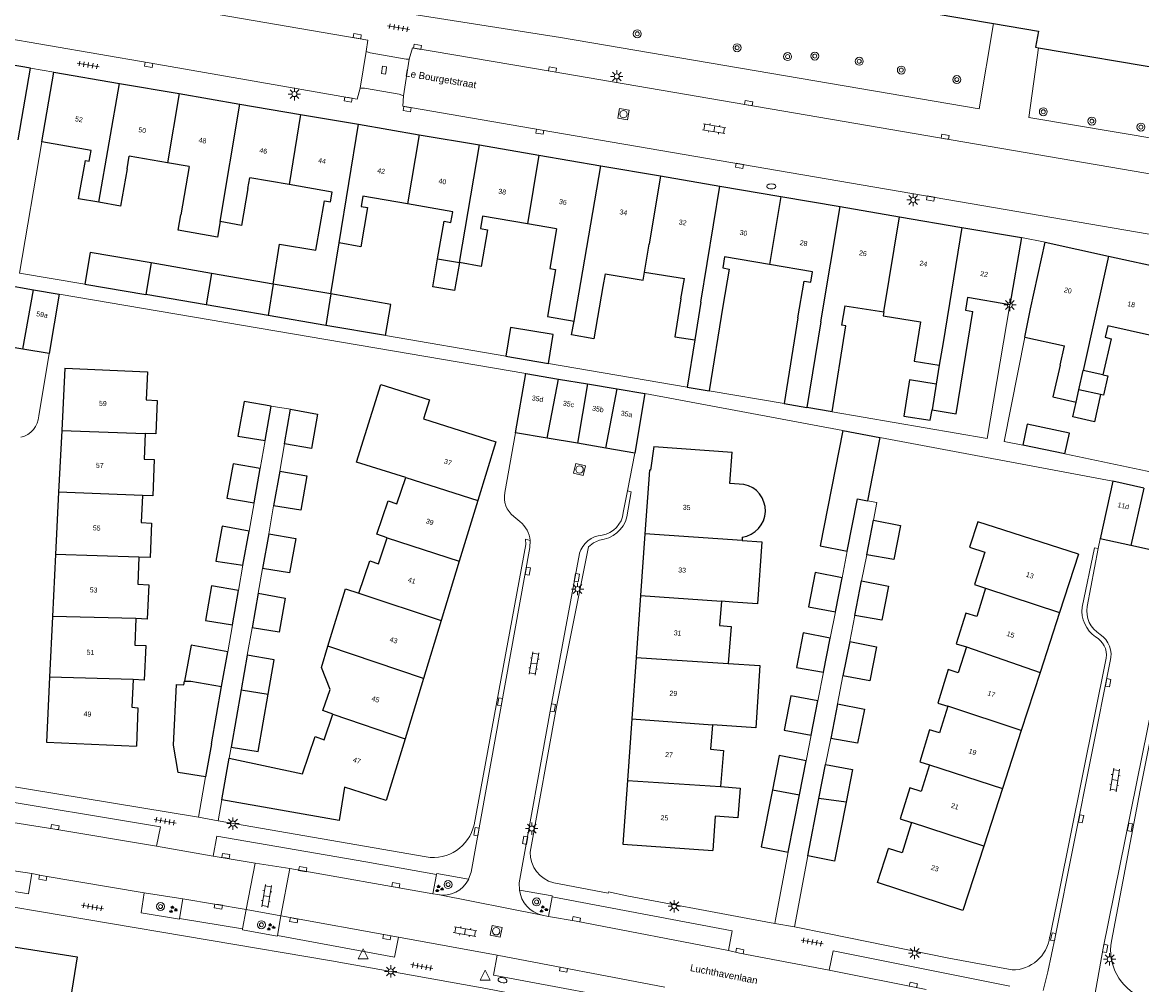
# Model space of a CAD drawing. Extents: x 131101 to 132041, y 397511 to 398853.
# Tile 13 of 80: x 131533 to 131646, y 397755 to 397852. Entities that reach past the tile are written whole.
import ezdxf
from ezdxf.enums import TextEntityAlignment as Align

# ---------------------------------------------------------------- set-up
doc = ezdxf.new("R2010")
doc.units = 0
doc.linetypes.add('DGN Style 2', pattern=[51.514866, 30.90892, -20.605946])
doc.layers.add('_vervallen situatie', color=250, linetype='Continuous', lineweight=9, plot=False)
for name, color, linetype, lineweight in [('gg-afsc-erfafscheiding', 250, 'Continuous', 9), ('gg-afsc-muur', 250, 'Continuous', 9), ('gg-bbg-bijgebouw', 10, 'Continuous', 25), ('gg-bbg-gedigitaliseerde bebouwing', 10, 'Continuous', 25), ('gg-bbg-gedigitaliseerde bijgebouw', 10, 'Continuous', 25), ('gg-bbg-hoofdgebouw', 10, 'Continuous', 25), ('gg-bbg-luifel en loopbrug', 10, 'DGN Style 2', 25), ('gg-bbg-tussenscheiding', 10, 'Continuous', 25), ('gg-knt-verharding', 250, 'Continuous', 9), ('gg-knt-verharding nz', 250, 'DGN Style 2', 9), ('gt-grn-weggrens', 250, 'Continuous', 9), ('gt-symb-boom', 250, 'Continuous', 9), ('gt-symb-brandkraan', 250, 'Continuous', 9), ('gt-symb-groenvak', 250, 'Continuous', 9), ('gt-symb-klinker verharding', 250, 'Continuous', 9), ('gt-symb-kolk', 250, 'Continuous', 9), ('gt-symb-lichtmast', 250, 'Continuous', 9), ('gt-symb-rioolschacht', 250, 'Continuous', 9), ('gt-symb-tegel verharding', 250, 'Continuous', 9), ('gt-symb-waterafsluiter', 250, 'Continuous', 9), ('X-AL-huisnummers', 2, 'Continuous', 25), ('X-AL-straatnaam', 3, 'Continuous', 35)]:
    doc.layers.add(name, color=color, linetype=linetype, lineweight=lineweight)
doc.styles.add('CS Annotative', font='arial.ttf')

# ---------------------------------------------------------------- blocks, each defined once
blk = doc.blocks.new('gt0-KOLK')
at = {"layer": 'gt-symb-kolk', "flags": 128}
blk.add_lwpolyline([(0, 0), (0.38, 0), (0.38, 0.4), (-0.38, 0.4), (-0.38, 0), (0, 0)], dxfattribs=at)
blk = doc.blocks.new('gt0-KL1')
at = {"layer": 'gt-symb-klinker verharding'}
for p, q in [((-1.15, 0.3), (1.15, 0.3)), ((-1, -0.3), (-1, 0.3)), ((-0.5, 0.3), (-0.5, 0.45)), ((0, -0.3), (0, 0.3)), ((0.5, 0.3), (0.5, 0.45)), ((1, -0.3), (1, 0.3)), ((-1.15, -0.3), (1.15, -0.3)), ((-0.5, -0.45), (-0.5, -0.3)), ((0.5, -0.45), (0.5, -0.3))]:
    blk.add_line(p, q, dxfattribs=at)
blk = doc.blocks.new('gt0-LMAST')
at = {"layer": 'gt-symb-lichtmast'}
for p, q in [((-0.18, 0.17), (-0.45, 0.44)), ((-0.01, 0.25), (-0.01, 0.62)), ((0.17, 0.17), (0.44, 0.44)), ((-0.26, 0), (-0.63, 0)), ((-0.18, -0.18), (-0.45, -0.45)), ((-0.01, -0.25), (-0.01, -0.63)), ((0.44, -0.45), (0.17, -0.18)), ((0.24, 0), (0.62, 0))]:
    blk.add_line(p, q, dxfattribs=at)
blk.add_circle((-0.01, 0), 0.25, dxfattribs=at)
blk = doc.blocks.new('gt0-RS')
at = {"layer": 'gt-symb-rioolschacht', "flags": 128}
blk.add_lwpolyline([(-0.5, -0.5), (0.5, -0.5), (0.5, 0.5), (-0.5, 0.5), (-0.5, -0.5)], close=True, dxfattribs=at)
at = {"layer": 'gt-symb-rioolschacht'}
blk.add_circle((0, 0), 0.375, dxfattribs=at)
blk = doc.blocks.new('gt0-GRVAK')
at = {"layer": 'gt-symb-groenvak'}
for p, q in [((-0.11, 0.19), (-0.23, 0.24)), ((-0.18, 0.15), (0.09, 0.15)), ((-0.09, 0.21), (-0.16, 0.32)), ((-0.05, 0.21), (-0.05, 0.39)), ((0, 0.21), (0.06, 0.32)), ((0.02, 0.19), (0.13, 0.24)), ((0.26, -0.05), (0.2, 0.06)), ((0.3, -0.05), (0.3, 0.13)), ((0.35, -0.05), (0.41, 0.06)), ((-0.24, -0.23), (-0.36, -0.18)), ((-0.32, -0.26), (-0.05, -0.26)), ((-0.23, -0.21), (-0.29, -0.09)), ((-0.18, -0.2), (-0.18, -0.02)), ((-0.14, -0.21), (-0.07, -0.09)), ((-0.12, -0.23), (0, -0.18)), ((0.24, -0.07), (0.12, -0.02)), ((0.17, -0.11), (0.44, -0.11)), ((0.37, -0.07), (0.49, -0.02))]:
    blk.add_line(p, q, dxfattribs=at)
blk = doc.blocks.new('gt0-BOOM')
at = {"layer": 'gt-symb-boom'}
for radius in [0.4, 0.2]:
    blk.add_circle((0, 0), radius, dxfattribs=at)
blk = doc.blocks.new('gt0-TEG1')
at = {"layer": 'gt-symb-tegel verharding'}
for p, q in [((-1.12, 0), (1.12, 0)), ((-0.9, -0.25), (-0.9, 0.25)), ((-0.45, -0.25), (-0.45, 0.25)), ((0, -0.25), (0, 0.25)), ((0.45, -0.25), (0.45, 0.25)), ((0.9, -0.25), (0.9, 0.25))]:
    blk.add_line(p, q, dxfattribs=at)
blk = doc.blocks.new('gt0-WAFSL')
at = {"layer": 'gt-symb-waterafsluiter'}
for p, q in [((-0.5, -0.33), (0, 0.67)), ((0, 0.67), (0.5, -0.33)), ((0.5, -0.33), (-0.5, -0.33))]:
    blk.add_line(p, q, dxfattribs=at)
blk = doc.blocks.new('gt0-BR')
at = {"layer": 'gt-symb-brandkraan', "extrusion": (0, 0, -1)}
for centre, radius, start, end in [((0.24, 0), 0.206, 287.5669, 72.4331), ((-0.6, -2.66), 3, 72.4331, 73.108), ((0, -0.69), 0.938, 73.108, 106.892), ((0.6, -2.66), 3, 106.892, 107.5669), ((-0.24, 0), 0.206, 107.5669, 252.433), ((-0.6, 2.66), 3, 286.892, 287.5669), ((0.6, 2.66), 3, 252.433, 253.1079)]:
    blk.add_arc(centre, radius, start, end, dxfattribs=at)
at = {"layer": 'gt-symb-brandkraan'}
blk.add_arc((0, 0.69), 0.938, 253.108, 286.8921, dxfattribs=at)
blk = doc.blocks.new('_vervallen situatie')
at = {"layer": 'gt-symb-brandkraan'}
blk.add_blockref('gt0-BR', (131608.29, 397835.06), dxfattribs=at)
at = {"layer": 'gt-symb-brandkraan', "rotation": 165.2806710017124}
blk.add_blockref('gt0-BR', (131581.22, 397755.15), dxfattribs=at)

msp = doc.modelspace()

# ---------------------------------------------------------------- linework, layer by layer
at = {"layer": 'gg-afsc-erfafscheiding'}
for p, q in [((131536.57, 397824.21), (131583.56, 397816.21)), ((131581.55, 397817.97), (131569.42, 397820.04)), ((131631.74, 397809.39), (131633.82, 397819.89)), ((131599.8, 397814.86), (131585.84, 397817.24)), ((131595.56, 397814.21), (131615.49, 397810.47)), ((131609.58, 397813.19), (131602.03, 397814.47)), ((131557.91, 397812.93), (131559.88, 397812.62)), ((131619.22, 397809.77), (131642.67, 397805.37)), ((131556.8, 397806.67), (131557.3, 397809.49)), ((131559.27, 397809.13), (131558.78, 397806.4)), ((131633.63, 397809), (131631.74, 397809.39)), ((131637.84, 397808.13), (131655.83, 397804.36)), ((131555.69, 397800.36), (131556.2, 397803.22)), ((131558.17, 397802.91), (131557.67, 397800.1)), ((131615.43, 397795.67), (131615.93, 397798.34)), ((131617.38, 397795.34), (131617.9, 397797.98)), ((131554.63, 397794.38), (131555.08, 397796.92)), ((131557.06, 397796.61), (131556.61, 397794.1)), ((131614.21, 397789.58), (131614.76, 397792.23)), ((131616.18, 397789.26), (131616.7, 397791.87)), ((131553.55, 397788.22), (131554.03, 397790.93)), ((131556, 397790.61), (131555.51, 397787.87)), ((131612.97, 397783.26), (131613.54, 397786.15)), ((131614.95, 397782.97), (131615.5, 397785.78)), ((131611.79, 397777.24), (131612.29, 397779.82)), ((131613.75, 397776.88), (131614.27, 397779.49)), ((131553.88, 397778.61), (131553.69, 397777.51)), ((131605.93, 397761.35), (131593.75, 397763.64)), ((131626.15, 397757.37), (131613.96, 397759.84))]:
    msp.add_line(p, q, dxfattribs=at)
at = {"layer": 'gg-afsc-erfafscheiding', "flags": 128}
for points in [[(131534.82, 397839.54), (131532.57, 397826.33), (131539.14, 397825.21)], [(131614.42, 397812.36), (131630.04, 397809.69), (131632.32, 397823.12)], [(131618.58, 397801.46), (131618.93, 397803.23), (131617.97, 397803.42)]]:
    msp.add_lwpolyline(points, dxfattribs=at)
at = {"layer": 'gg-afsc-muur'}
msp.add_line((131609.98, 397768.04), (131608.7, 397761.26), dxfattribs=at)
at = {"layer": 'gg-bbg-bijgebouw'}
for p, q in [((131532.91, 397818.69), (131529.88, 397819.2)), ((131535.56, 397818.24), (131532.91, 397818.69)), ((131585.71, 397809.72), (131582.54, 397810.26)), ((131588.76, 397809.2), (131585.71, 397809.72)), ((131591.64, 397808.7), (131588.76, 397809.2)), ((131594.53, 397808.21), (131591.64, 397808.7)), ((131644.48, 397798.91), (131641.39, 397799.59)), ((131647.38, 397798.26), (131644.48, 397798.91)), ((131552.93, 397784.71), (131553.55, 397788.22)), ((131551.91, 397778.95), (131552.93, 397784.71)), ((131551.91, 397778.95), (131551.3, 397775.62)), ((131611.11, 397773.81), (131611.79, 397777.24)), ((131613.08, 397773.45), (131613.75, 397776.88)), ((131609.98, 397768.04), (131611.11, 397773.81)), ((131611.95, 397767.67), (131613.08, 397773.45))]:
    msp.add_line(p, q, dxfattribs=at)
at = {"layer": 'gg-bbg-bijgebouw', "flags": 128}
for points in [[(131551.3, 397775.62), (131548.57, 397776.05), (131548.08, 397778.8), (131548.38, 397784.93)], [(131611.79, 397777.24), (131609.08, 397777.78), (131608.4, 397774.3)], [(131613.75, 397776.88), (131616.46, 397776.35), (131615.82, 397773.07)], [(131608.4, 397774.3), (131607.27, 397768.57), (131609.98, 397768.04)], [(131615.82, 397773.07), (131614.65, 397767.14), (131611.95, 397767.67)]]:
    msp.add_lwpolyline(points, dxfattribs=at)
at = {"layer": 'gg-bbg-gedigitaliseerde bebouwing'}
for p, q in [((131532.43, 397839.74), (131533.69, 397846.95)), ((131534.82, 397839.54), (131536.02, 397846.55)), ((131543.42, 397836.82), (131543.63, 397838.1)), ((131547.49, 397837.43), (131543.63, 397838.1)), ((131549.66, 397837.05), (131547.49, 397837.43)), ((131549.66, 397837.05), (131548.82, 397832.2)), ((131555.57, 397834.84), (131555.76, 397835.93)), ((131559.73, 397835.24), (131555.76, 397835.93)), ((131586.67, 397830.8), (131583.74, 397831.3)), ((131633.49, 397829.91), (131632.32, 397823.12)), ((131563.93, 397824.23), (131564.77, 397829.37)), ((131634.38, 397822.72), (131635.86, 397829.44)), ((131574.67, 397827.76), (131576.88, 397827.39)), ((131591.54, 397826.24), (131591.33, 397824.99)), ((131595.53, 397826.42), (131599.53, 397825.78)), ((131599.18, 397823.73), (131599.53, 397825.78)), ((131603.4, 397823.01), (131602.03, 397814.47)), ((131615.69, 397823.05), (131615.36, 397821.08)), ((131615.69, 397823.05), (131619.61, 397822.42)), ((131619.61, 397822.42), (131619.55, 397822.02)), ((131633.82, 397819.89), (131634.38, 397822.72)), ((131610.96, 397821.83), (131609.58, 397813.19)), ((131633.82, 397819.89), (131637.8, 397819)), ((131600.57, 397819.61), (131599.8, 397814.86)), ((131637.36, 397817.06), (131637.8, 397819)), ((131625.2, 397817.07), (131624.89, 397815.16)), ((131599.8, 397814.86), (131602.03, 397814.47)), ((131609.58, 397813.19), (131611.85, 397812.8)), ((131614.42, 397812.36), (131611.85, 397812.8)), ((131573.27, 397811.66), (131580.53, 397809.35)), ((131596.46, 397808.86), (131604.35, 397808.29)), ((131605.36, 397799.75), (131605.34, 397799.41)), ((131639.22, 397798.04), (131631.7, 397800.45)), ((131604.4, 397793.22), (131603.26, 397793.32)), ((131544.51, 397782.57), (131544.35, 397778.72)), ((131564.14, 397781.94), (131563.13, 397782.29)), ((131602.63, 397771.68), (131602.39, 397768.22)), ((131618.98, 397765), (131620.1, 397768.42))]:
    msp.add_line(p, q, dxfattribs=at)
at = {"layer": 'gg-bbg-gedigitaliseerde bebouwing', "flags": 128}
for points in [[(131540.57, 397833.46), (131538.53, 397833.82), (131539.21, 397837.66), (131539.59, 397837.59), (131539.78, 397838.67), (131534.82, 397839.54)], [(131543.42, 397836.82), (131542.76, 397833.08), (131540.57, 397833.46)], [(131555.57, 397834.84), (131554.92, 397831.13), (131552.79, 397831.51)], [(131563.3, 397833.6), (131563.88, 397833.5), (131564.05, 397834.48), (131559.73, 397835.24)], [(131558.12, 397825.23), (131558.77, 397829.25), (131562.43, 397828.65), (131563.3, 397833.6)], [(131571.66, 397833.3), (131567.15, 397834.08), (131566.97, 397833.05), (131567.63, 397832.93), (131566.94, 397828.99), (131564.77, 397829.37)], [(131574.67, 397827.76), (131575.34, 397831.56), (131576.02, 397831.44), (131576.2, 397832.5), (131571.66, 397833.3)], [(131552.79, 397831.51), (131552.52, 397829.96), (131548.55, 397830.65), (131548.82, 397832.2)], [(131583.74, 397831.3), (131579.21, 397832.07), (131579, 397830.83), (131579.71, 397830.7), (131579.08, 397827.01), (131576.88, 397827.39)], [(131586.67, 397830.8), (131585.98, 397826.78), (131586.57, 397826.68), (131585.76, 397821.95), (131588.42, 397821.49)], [(131608.1, 397827.2), (131603.58, 397827.97), (131603.39, 397826.85), (131604.04, 397826.74), (131603.4, 397823.01)], [(131610.96, 397821.83), (131611.59, 397825.53), (131612.27, 397825.42), (131612.45, 397826.46), (131608.1, 397827.2)], [(131591.54, 397826.24), (131595.39, 397825.63), (131595.53, 397826.42)], [(131591.33, 397824.99), (131590.42, 397819.71), (131588.18, 397820.1), (131588.42, 397821.49)], [(131599.18, 397823.73), (131598.57, 397819.93), (131600.57, 397819.61)], [(131632.32, 397823.12), (131628.05, 397823.88), (131627.83, 397822.61), (131628.59, 397822.48)], [(131619.55, 397822.02), (131623.3, 397821.42), (131622.67, 397817.47), (131625.2, 397817.07)], [(131624.47, 397812.57), (131626.89, 397812.17), (131628.59, 397822.48)], [(131614.42, 397812.36), (131615.8, 397821.01), (131615.36, 397821.08)], [(131646.69, 397820), (131642.17, 397821.02), (131641.91, 397819.87), (131642.5, 397819.73), (131641.69, 397816.09)], [(131537.14, 397816.77), (131545.46, 397816.38), (131545.34, 397813.57), (131546.44, 397813.52), (131546.3, 397810.14), (131545.24, 397810.18)], [(131637.36, 397817.06), (131636.64, 397813.86), (131638.99, 397813.34)], [(131571.47, 397805.74), (131566.51, 397807.31), (131568.98, 397815.12), (131573.88, 397813.58), (131573.27, 397811.66)], [(131545.24, 397810.18), (131545.13, 397807.6), (131546.15, 397807.56), (131545.99, 397803.91), (131544.95, 397803.96)], [(131605.52, 397805.06), (131604.12, 397805.16), (131604.35, 397808.29)], [(131569.61, 397799.69), (131568.56, 397800.05), (131569.7, 397803.39), (131570.56, 397803.09), (131571.47, 397805.74)], [(131544.95, 397803.96), (131544.83, 397801.21), (131545.88, 397801.16), (131545.73, 397797.69), (131544.6, 397797.74)], [(131631.7, 397800.45), (131629.08, 397801.29), (131628.26, 397798.73), (131629.78, 397798.25)], [(131566.75, 397794.11), (131567.87, 397797.37), (131568.72, 397797.08), (131569.61, 397799.69)], [(131605.34, 397799.41), (131607.34, 397799.27), (131606.9, 397793.05), (131604.4, 397793.22)], [(131544.6, 397797.74), (131544.48, 397795.01), (131545.6, 397794.96), (131545.45, 397791.5), (131544.3, 397791.55)], [(131629.78, 397798.25), (131628.76, 397794.97), (131629.87, 397794.62)], [(131563.64, 397788.78), (131565.41, 397794.55), (131566.75, 397794.11)], [(131629.87, 397794.62), (131628.98, 397791.77), (131627.88, 397792.11), (131626.92, 397789.02), (131627.93, 397788.71)], [(131603.26, 397793.32), (131603.06, 397790.86), (131604.25, 397790.76), (131603.94, 397787.03)], [(131544.3, 397791.55), (131544.19, 397788.89), (131545.29, 397788.84), (131545.14, 397785.37), (131544.01, 397785.42)], [(131563.13, 397782.29), (131563.87, 397784.43), (131562.98, 397786.62), (131563.64, 397788.78)], [(131627.93, 397788.71), (131627.12, 397786.1), (131626.11, 397786.42), (131625.07, 397783.05), (131626.07, 397782.74)], [(131603.94, 397787.03), (131607.14, 397786.82), (131606.73, 397780.56), (131602.37, 397780.86)], [(131544.01, 397785.42), (131543.89, 397782.63), (131544.51, 397782.57)], [(131626.07, 397782.74), (131625.23, 397780.04), (131624.23, 397780.35), (131623.23, 397777.14), (131624.21, 397776.84)], [(131553.69, 397777.51), (131561.06, 397775.91), (131562.35, 397779.67), (131563.26, 397779.36), (131564.14, 397781.94)], [(131602.37, 397780.86), (131602.17, 397778.4), (131603.46, 397778.29), (131603.17, 397774.65)], [(131624.21, 397776.84), (131623.37, 397774.16), (131622.24, 397774.51), (131621.27, 397771.38), (131622.41, 397771.02)], [(131603.17, 397774.65), (131605.16, 397774.48), (131604.92, 397771.49), (131602.63, 397771.68)], [(131622.41, 397771.02), (131621.47, 397767.99), (131620.1, 397768.42)]]:
    msp.add_lwpolyline(points, dxfattribs=at)
at = {"layer": 'gg-bbg-gedigitaliseerde bebouwing'}
msp.add_arc((131605, 397802.42), 2.69, 277.8572, 78.7093, dxfattribs=at)
at = {"layer": 'gg-bbg-gedigitaliseerde bijgebouw'}
for p, q in [((131551.92, 397826.3), (131545.82, 397827.35)), ((131558.12, 397825.23), (131551.92, 397826.3)), ((131530.99, 397825.19), (131534, 397824.66)), ((131534, 397824.66), (131536.57, 397824.21)), ((131539.14, 397825.21), (131545.29, 397824.16)), ((131563.93, 397824.23), (131558.12, 397825.23)), ((131536.57, 397824.21), (131535.56, 397818.24)), ((131551.38, 397823.12), (131545.29, 397824.16)), ((131557.61, 397822.06), (131551.38, 397823.12)), ((131563.42, 397821.07), (131557.61, 397822.06)), ((131569.42, 397820.04), (131563.42, 397821.07)), ((131581.55, 397817.97), (131585.84, 397817.24)), ((131582.54, 397810.26), (131583.56, 397816.21)), ((131583.56, 397816.21), (131586.84, 397815.66)), ((131586.84, 397815.66), (131589.77, 397815.17)), ((131589.77, 397815.17), (131592.78, 397814.67)), ((131592.78, 397814.67), (131595.56, 397814.21)), ((131595.56, 397814.21), (131594.53, 397808.21)), ((131557.3, 397809.49), (131557.91, 397812.93)), ((131559.27, 397809.13), (131559.88, 397812.62)), ((131615.49, 397810.47), (131619.22, 397809.77)), ((131619.22, 397809.77), (131617.97, 397803.42)), ((131637.84, 397808.13), (131633.63, 397809)), ((131556.2, 397803.22), (131556.8, 397806.67)), ((131558.78, 397806.4), (131558.17, 397802.91)), ((131642.67, 397805.37), (131641.39, 397799.59)), ((131645.79, 397804.68), (131642.67, 397805.37)), ((131617.9, 397797.98), (131618.58, 397801.46)), ((131555.08, 397796.92), (131555.69, 397800.36)), ((131557.67, 397800.1), (131557.06, 397796.61)), ((131614.76, 397792.23), (131615.43, 397795.67)), ((131616.7, 397791.87), (131617.38, 397795.34)), ((131554.03, 397790.93), (131554.63, 397794.38)), ((131556.61, 397794.1), (131556, 397790.61)), ((131613.54, 397786.15), (131614.21, 397789.58)), ((131616.18, 397789.26), (131615.5, 397785.78)), ((131555.51, 397787.87), (131554.9, 397784.37)), ((131554.9, 397784.37), (131553.88, 397778.61)), ((131612.29, 397779.82), (131612.97, 397783.26)), ((131614.95, 397782.97), (131614.27, 397779.49))]:
    msp.add_line(p, q, dxfattribs=at)
at = {"layer": 'gg-bbg-gedigitaliseerde bijgebouw', "flags": 128}
for points in [[(131545.82, 397827.35), (131539.7, 397828.41), (131539.14, 397825.21)], [(131569.42, 397820.04), (131569.96, 397823.18), (131563.93, 397824.23)], [(131585.84, 397817.24), (131586.31, 397820.16), (131582.02, 397820.85), (131581.55, 397817.97)], [(131624.89, 397815.16), (131622.22, 397815.59), (131621.63, 397811.93), (131624.3, 397811.51), (131624.47, 397812.57)], [(131641.69, 397816.09), (131642.17, 397815.99), (131641.74, 397814.03), (131641.44, 397814.1)], [(131557.91, 397812.93), (131555.19, 397813.41), (131554.58, 397809.92), (131557.3, 397809.49)], [(131641.44, 397814.1), (131640.83, 397811.37), (131638.65, 397811.85), (131638.99, 397813.34)], [(131559.88, 397812.62), (131562.6, 397812.14), (131561.99, 397808.69), (131559.27, 397809.13)], [(131637.84, 397808.13), (131638.3, 397810.21), (131634.07, 397811.13), (131633.63, 397809)], [(131615.49, 397810.47), (131613.21, 397798.88), (131615.93, 397798.34)], [(131556.8, 397806.67), (131554.08, 397807.14), (131553.47, 397803.66), (131556.2, 397803.22)], [(131558.78, 397806.4), (131561.5, 397805.92), (131560.9, 397802.47), (131558.17, 397802.91)], [(131615.93, 397798.34), (131616.96, 397803.62), (131617.97, 397803.42)], [(131555.69, 397800.36), (131552.97, 397800.84), (131552.36, 397797.35), (131555.08, 397796.92)], [(131618.58, 397801.46), (131621.29, 397800.93), (131620.62, 397797.49), (131617.9, 397797.98)], [(131557.67, 397800.1), (131560.39, 397799.62), (131559.78, 397796.17), (131557.06, 397796.61)], [(131615.43, 397795.67), (131612.72, 397796.2), (131612.04, 397792.72), (131614.76, 397792.23)], [(131617.38, 397795.34), (131620.09, 397794.81), (131619.42, 397791.38), (131616.7, 397791.87)], [(131554.63, 397794.38), (131551.91, 397794.86), (131551.3, 397791.37), (131554.03, 397790.93)], [(131556.61, 397794.1), (131559.33, 397793.62), (131558.73, 397790.17), (131556, 397790.61)], [(131614.21, 397789.58), (131611.5, 397790.12), (131610.82, 397786.64), (131613.54, 397786.15)], [(131553.55, 397788.22), (131549.85, 397788.87), (131549.21, 397785.26)], [(131616.18, 397789.26), (131618.89, 397788.72), (131618.22, 397785.29), (131615.5, 397785.78)], [(131557.62, 397783.95), (131558.23, 397787.39), (131555.51, 397787.87)], [(131548.38, 397784.93), (131549.14, 397784.89), (131549.21, 397785.26)], [(131553.88, 397778.61), (131556.61, 397778.17), (131557.62, 397783.95)], [(131612.97, 397783.26), (131610.26, 397783.79), (131609.58, 397780.31), (131612.29, 397779.82)], [(131614.95, 397782.97), (131617.66, 397782.44), (131616.98, 397779), (131614.27, 397779.49)]]:
    msp.add_lwpolyline(points, dxfattribs=at)
at = {"layer": 'gg-bbg-hoofdgebouw'}
for p, q in [((131571.46, 397861.51), (131630.65, 397851.45)), ((131533.69, 397846.95), (131527.79, 397847.96)), ((131536.02, 397846.55), (131542.64, 397845.42)), ((131542.64, 397845.42), (131548.64, 397844.4)), ((131548.64, 397844.4), (131554.78, 397843.35)), ((131554.78, 397843.35), (131560.87, 397842.31)), ((131560.87, 397842.31), (131566.7, 397841.31)), ((131566.7, 397841.31), (131572.84, 397840.26)), ((131572.84, 397840.26), (131578.9, 397839.23)), ((131578.9, 397839.23), (131584.88, 397838.21)), ((131584.88, 397838.21), (131591.12, 397837.14)), ((131591.12, 397837.14), (131597.14, 397836.12)), ((131597.14, 397836.12), (131603.12, 397835.09)), ((131603.12, 397835.09), (131609.26, 397834.05)), ((131609.26, 397834.05), (131615.21, 397833.03)), ((131615.21, 397833.03), (131621.2, 397832.01)), ((131621.2, 397832.01), (131627.49, 397830.93)), ((131627.49, 397830.93), (131633.49, 397829.91)), ((131635.86, 397829.44), (131642.23, 397828.04)), ((131642.23, 397828.04), (131648.19, 397826.73)), ((131537.14, 397816.77), (131536.83, 397810.5)), ((131536.83, 397810.5), (131536.52, 397804.28)), ((131580.53, 397809.35), (131578.73, 397803.44)), ((131596.02, 397806.48), (131595.56, 397800.1)), ((131536.52, 397804.28), (131536.21, 397798)), ((131578.73, 397803.44), (131576.86, 397797.32)), ((131595.56, 397800.1), (131595.12, 397793.87)), ((131536.21, 397798), (131535.91, 397791.78)), ((131576.86, 397797.32), (131575.04, 397791.35)), ((131639.22, 397798.04), (131637.31, 397792.16)), ((131595.12, 397793.87), (131594.67, 397787.64)), ((131535.91, 397791.78), (131535.6, 397785.66)), ((131637.31, 397792.16), (131635.35, 397786.12)), ((131575.04, 397791.35), (131573.26, 397785.52)), ((131594.67, 397787.64), (131594.23, 397781.46)), ((131635.35, 397786.12), (131633.46, 397780.29)), ((131573.26, 397785.52), (131571.4, 397779.45)), ((131594.23, 397781.46), (131593.79, 397775.27)), ((131633.46, 397780.29), (131631.57, 397774.44)), ((131552.95, 397773.32), (131553.69, 397777.51)), ((131631.57, 397774.44), (131629.68, 397768.64))]:
    msp.add_line(p, q, dxfattribs=at)
at = {"layer": 'gg-bbg-hoofdgebouw', "flags": 128}
for points in [[(131635.21, 397849.02), (131648.32, 397846.79), (131650.17, 397855.21)], [(131630.65, 397851.45), (131635.19, 397850.68), (131634.89, 397849.07), (131635.21, 397849.02)], [(131596.46, 397808.86), (131596.13, 397806.48), (131596.02, 397806.48)], [(131535.6, 397785.66), (131535.28, 397779.1), (131544.35, 397778.72)], [(131571.4, 397779.45), (131569.51, 397773.25), (131565.31, 397774.57), (131564.76, 397771.24), (131552.95, 397773.32)], [(131593.79, 397775.27), (131593.33, 397768.84), (131602.39, 397768.22)], [(131629.68, 397768.64), (131627.59, 397762.18), (131618.98, 397765)], [(131528.35, 397759.09), (131538.37, 397757.49), (131536.1, 397743.24)]]:
    msp.add_lwpolyline(points, dxfattribs=at)
at = {"layer": 'gg-bbg-luifel en loopbrug', "flags": 128}
msp.add_lwpolyline([(131576.88, 397827.39), (131576.39, 397824.58), (131574.19, 397824.96), (131574.67, 397827.76)], dxfattribs=at)
at = {"layer": 'gg-bbg-tussenscheiding'}
for p, q in [((131540.57, 397833.46), (131542.64, 397845.42)), ((131548.64, 397844.4), (131547.49, 397837.43)), ((131552.79, 397831.51), (131554.78, 397843.35)), ((131560.87, 397842.31), (131559.73, 397835.24)), ((131564.77, 397829.37), (131566.7, 397841.31)), ((131572.84, 397840.26), (131571.66, 397833.3)), ((131576.88, 397827.39), (131578.9, 397839.23)), ((131584.88, 397838.21), (131583.74, 397831.3)), ((131589.09, 397825.37), (131591.12, 397837.14)), ((131597.14, 397836.12), (131595.99, 397829.24)), ((131601.19, 397823.39), (131603.12, 397835.09)), ((131609.26, 397834.05), (131608.1, 397827.2)), ((131613.29, 397821.43), (131615.21, 397833.03)), ((131619.61, 397822.42), (131621.2, 397832.01)), ((131627.49, 397830.93), (131625.58, 397819.34)), ((131595.53, 397826.42), (131595.99, 397829.24)), ((131642.23, 397828.04), (131639.69, 397816.54)), ((131545.82, 397827.35), (131545.29, 397824.16)), ((131551.92, 397826.3), (131551.38, 397823.12)), ((131532.91, 397818.69), (131534, 397824.66)), ((131558.12, 397825.23), (131557.61, 397822.06)), ((131588.42, 397821.49), (131589.09, 397825.37)), ((131563.93, 397824.23), (131563.42, 397821.07)), ((131601.19, 397823.39), (131600.57, 397819.61)), ((131613.29, 397821.43), (131611.85, 397812.8)), ((131625.58, 397819.34), (131625.2, 397817.07)), ((131639.26, 397814.59), (131639.69, 397816.54)), ((131641.69, 397816.09), (131639.69, 397816.54)), ((131585.71, 397809.72), (131586.84, 397815.66)), ((131589.77, 397815.17), (131588.76, 397809.2)), ((131591.64, 397808.7), (131592.78, 397814.67)), ((131624.89, 397815.16), (131624.47, 397812.57)), ((131638.99, 397813.34), (131639.26, 397814.59)), ((131641.44, 397814.1), (131639.26, 397814.59)), ((131536.83, 397810.5), (131545.24, 397810.18)), ((131571.47, 397805.74), (131578.73, 397803.44)), ((131544.95, 397803.96), (131536.52, 397804.28)), ((131645.79, 397804.68), (131644.48, 397798.91)), ((131569.61, 397799.69), (131576.86, 397797.32)), ((131605.34, 397799.41), (131595.56, 397800.1)), ((131544.6, 397797.74), (131536.21, 397798)), ((131566.75, 397794.11), (131575.04, 397791.35)), ((131595.12, 397793.87), (131603.26, 397793.32)), ((131629.87, 397794.62), (131637.31, 397792.16)), ((131544.3, 397791.55), (131535.91, 397791.78)), ((131573.26, 397785.52), (131563.64, 397788.78)), ((131627.93, 397788.71), (131635.35, 397786.12)), ((131594.67, 397787.64), (131603.94, 397787.03)), ((131544.01, 397785.42), (131535.6, 397785.66)), ((131554.9, 397784.37), (131557.62, 397783.95)), ((131633.46, 397780.29), (131626.07, 397782.74)), ((131564.14, 397781.94), (131571.4, 397779.45)), ((131594.23, 397781.46), (131602.37, 397780.86)), ((131624.21, 397776.84), (131631.57, 397774.44)), ((131593.79, 397775.27), (131603.17, 397774.65)), ((131608.4, 397774.3), (131611.11, 397773.81)), ((131615.82, 397773.07), (131613.08, 397773.45)), ((131629.68, 397768.64), (131622.41, 397771.02))]:
    msp.add_line(p, q, dxfattribs=at)
at = {"layer": 'gg-bbg-tussenscheiding', "flags": 128}
msp.add_lwpolyline([(131549.21, 397785.26), (131549.83, 397785.24), (131552.93, 397784.71)], dxfattribs=at)
at = {"layer": 'gg-knt-verharding'}
for p, q in [((131545.62, 397847.5), (131485.23, 397857.84)), ((131587.06, 397850.06), (131569.73, 397852.77)), ((131629.21, 397842.85), (131630.65, 397851.45)), ((131629.21, 397842.85), (131587.06, 397850.06)), ((131635.21, 397849.02), (131634.22, 397842)), ((131586.23, 397846.62), (131647.17, 397836.2)), ((131634.22, 397842), (131647.6, 397839.74)), ((131534.51, 397811.96), (131535.56, 397818.24)), ((131582.54, 397810.26), (131581.45, 397804.23)), ((131594.53, 397808.21), (131593.8, 397804.4)), ((131593.8, 397804.4), (131593.38, 397802.22)), ((131582.35, 397801.83), (131582.97, 397801.32)), ((131641.2, 397798.61), (131641.39, 397799.59)), ((131640.1, 397792.78), (131641.2, 397798.61)), ((131550.61, 397771.55), (131529.24, 397775.09)), ((131551.3, 397775.62), (131550.61, 397771.55)), ((131552.58, 397771.21), (131552.95, 397773.32)), ((131573.54, 397767.56), (131552.58, 397771.21)), ((131552.08, 397767.65), (131546.37, 397768.63)), ((131555.42, 397762.27), (131556.31, 397766.95)), ((131556.31, 397766.95), (131559.8, 397766.38)), ((131610.63, 397760.51), (131611.95, 397767.67)), ((131558.9, 397761.63), (131559.8, 397766.38)), ((131574.21, 397763.86), (131574.57, 397765.8)), ((131545.13, 397763.96), (131549.03, 397763.35)), ((131574.71, 397763.77), (131574.21, 397763.86)), ((131585.84, 397761.56), (131586.22, 397763.55)), ((131549.03, 397763.35), (131548.7, 397761.37)), ((131555.03, 397760.31), (131555.42, 397762.27)), ((131555.42, 397762.27), (131558.9, 397761.63)), ((131555.03, 397760.31), (131548.7, 397761.37)), ((131558.9, 397761.63), (131558.56, 397759.66)), ((131585.22, 397761.69), (131585.84, 397761.56)), ((131608.64, 397760.87), (131605.93, 397761.35)), ((131608.7, 397761.26), (131608.64, 397760.87)), ((131613.96, 397759.84), (131610.63, 397760.51)), ((131580.69, 397757.67), (131570.74, 397759.5)), ((131632.54, 397756.18), (131626.15, 397757.37))]:
    msp.add_line(p, q, dxfattribs=at)
at = {"layer": 'gg-knt-verharding', "flags": 128}
for points in [[(131567.48, 397848.65), (131567.65, 397849.79), (131546.91, 397853.34)], [(131571.81, 397847.88), (131571.5, 397847.88), (131567.89, 397848.51), (131567.48, 397848.65)], [(131586.23, 397846.62), (131572.14, 397848.99), (131571.81, 397847.88)], [(131545.62, 397847.5), (131566.59, 397843.83), (131566.89, 397844.95)], [(131566.89, 397844.95), (131567.31, 397844.93), (131570.82, 397844.34), (131571.24, 397844.18)], [(131571.24, 397844.18), (131571.18, 397843.12), (131585.01, 397840.76)], [(131686.04, 397821.84), (131655.2, 397828.66), (131646.33, 397830.26), (131585.01, 397840.76)], [(131593.75, 397801.79), (131594.18, 397804.31), (131593.8, 397804.4)], [(131578.36, 397770.78), (131583.56, 397799.01), (131583.55, 397799.54), (131584.01, 397799.4)], [(131577.8, 397765.31), (131578.05, 397766.03), (131583.98, 397798.7), (131584.01, 397799.4)], [(131590.98, 397799.46), (131590.39, 397799.19), (131589.88, 397798.78), (131586.64, 397782.66), (131583.99, 397768.03)], [(131641.2, 397798.61), (131640.83, 397798.68), (131639.59, 397792.69)], [(131588.96, 397798.12), (131586.1, 397782.6), (131582.91, 397764.96), (131582.92, 397764.23)], [(131635.65, 397754.12), (131636.15, 397755.99), (131636.88, 397759.48), (131642.42, 397787.26)], [(131642.01, 397787.57), (131637.24, 397763.88), (131636.32, 397759.49)], [(131647.32, 397786.06), (131641.72, 397758.39), (131640.72, 397752.92)], [(131642.54, 397759.09), (131645.44, 397774.28), (131647.83, 397786.21)], [(131528.57, 397773.61), (131546.76, 397770.59), (131546.37, 397768.63)], [(131611.21, 397748.19), (131579.55, 397754.31), (131564, 397757.09), (131527.01, 397763.36), (131508.8, 397766.25), (131472.73, 397771.51)], [(131533.82, 397765.88), (131533.49, 397763.86), (131522.72, 397765.6), (131510.77, 397767.43), (131511.06, 397769.43)], [(131574.57, 397765.8), (131567.44, 397767.08), (131552.45, 397769.65), (131552.08, 397767.65)], [(131545.13, 397763.96), (131534.95, 397765.65), (131533.82, 397765.88)], [(131574.57, 397765.8), (131574.59, 397765.88), (131577.8, 397765.31)], [(131593.75, 397763.64), (131591.89, 397764.05), (131591.86, 397763.9), (131586.37, 397764.95)], [(131548.7, 397761.37), (131548.7, 397761.28), (131544.83, 397761.93), (131545.13, 397763.96)], [(131586.22, 397763.55), (131586.21, 397763.64), (131582.92, 397764.23)], [(131586.22, 397763.55), (131604.36, 397760.12), (131603.97, 397758.14)], [(131558.56, 397759.66), (131558.52, 397759.59), (131555.03, 397760.23), (131555.03, 397760.31)], [(131570.74, 397759.5), (131570.33, 397757.47), (131558.56, 397759.66)], [(131603.97, 397758.14), (131605.07, 397757.89), (131614.11, 397756.17)], [(131614.11, 397756.17), (131614.51, 397758.12), (131632.31, 397754.55)], [(131597.18, 397752.5), (131580.32, 397755.66), (131580.69, 397757.67)]]:
    msp.add_lwpolyline(points, dxfattribs=at)
at = {"layer": 'gg-knt-verharding'}
for centre, radius, start, end in [((131532.23, 397812.04), 2.28, 282.1686, 357.9214), ((131583.8, 397803.74), 2.39, 168.1716, 232.8305), ((131590.67, 397802.64), 3.2, 275.6415, 344.5858), ((131591.49, 397797.31), 2.66, 95.2558, 162.1921), ((131642.74, 397792.32), 3.17, 173.3017, 235.2547), ((131640.06, 397787.91), 2.45, 344.4636, 56.8894), ((131574.23, 397771.75), 4.24, 260.5917, 346.8542), ((131585.83, 397764.55), 2.92, 186.266, 258.0564)]:
    msp.add_arc(centre, radius, start, end, dxfattribs=at)
at = {"layer": 'gg-knt-verharding', "extrusion": (0, 0, -1)}
for centre, radius, start, end in [((-131590.8, 397802.52), 2.6, 186.7252, 260.0969), ((-131581.26, 397799.15), 2.76, 128.2998, 174.8067), ((-131642.81, 397792.32), 2.75, 300.9514, 9.4931), ((-131639.94, 397787.88), 2.09, 118.3386, 188.3818), ((-131587.11, 397767.98), 3.11, 283.7179, 0.9202), ((-131575.23, 397766.61), 2.89, 206.7533, 280.2353), ((-131632.54, 397759.99), 3.81, 187.52, 270.1296), ((-131647.67, 397758.18), 5.21, 293.6712, 9.9996)]:
    msp.add_arc(centre, radius, start, end, dxfattribs=at)
at = {"layer": 'gg-knt-verharding nz'}
for p, q in [((131511.06, 397769.43), (131533.82, 397765.88)), ((131552.08, 397767.65), (131556.31, 397766.95)), ((131559.8, 397766.38), (131574.21, 397763.86)), ((131549.03, 397763.35), (131555.42, 397762.27)), ((131558.9, 397761.63), (131570.74, 397759.5)), ((131580.69, 397757.67), (131597.55, 397754.46)), ((131623.88, 397754.21), (131614.11, 397756.17))]:
    msp.add_line(p, q, dxfattribs=at)
at = {"layer": 'gg-knt-verharding nz', "flags": 128}
for points in [[(131528.29, 397771.6), (131536.12, 397770.37), (131546.37, 397768.63)], [(131603.97, 397758.14), (131588.62, 397761.09), (131585.84, 397761.56)]]:
    msp.add_lwpolyline(points, dxfattribs=at)
at = {"layer": 'gt-grn-weggrens'}
for p, q in [((131567.48, 397848.65), (131566.89, 397844.95)), ((131536.02, 397846.55), (131533.69, 397846.95)), ((131571.24, 397844.18), (131571.81, 397847.88)), ((131635.86, 397829.44), (131633.49, 397829.91)), ((131552.58, 397771.21), (131550.61, 397771.55)), ((131574.71, 397763.77), (131585.22, 397761.69)), ((131610.63, 397760.51), (131608.64, 397760.87))]:
    msp.add_line(p, q, dxfattribs=at)

# ---------------------------------------------------------------- block references
at = {"layer": '_vervallen situatie'}
msp.add_blockref('_vervallen situatie', (0, 0), dxfattribs=at)
at = {"layer": 'gt-symb-boom'}
for p in [(131594.79, 397850.42), (131604.84, 397849.02), (131612.67, 397848.18), (131617.14, 397847.65), (131621.38, 397846.77), (131626.97, 397845.81), (131635.68, 397842.57), (131640.57, 397841.63), (131645.51, 397841.03), (131575.74, 397764.78), (131584.65, 397763.03), (131546.78, 397762.57), (131556.94, 397760.73)]:
    msp.add_blockref('gt0-BOOM', p, dxfattribs=at)
at = {"layer": 'gt-symb-boom', "rotation": 61.76909817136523}
msp.add_blockref('gt0-BOOM', (131609.93, 397848.12), dxfattribs=at)
at = {"layer": 'gt-symb-groenvak'}
for p in [(131574.83, 397764.35), (131548.02, 397762.26), (131585.33, 397762.28), (131557.87, 397760.49)]:
    msp.add_blockref('gt0-GRVAK', p, dxfattribs=at)
at = {"layer": 'gt-symb-klinker verharding'}
for p, rotation in [((131602.54, 397840.86), 350.2740343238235), ((131584.39, 397787.03), 80.9051950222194), ((131642.89, 397775.31), 80.90519502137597), ((131557.46, 397763.61), 80.90519502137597), ((131577.45, 397760.04), 349.8027944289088)]:
    msp.add_blockref('gt0-KL1', p, dxfattribs=dict(at, rotation=rotation))
at = {"layer": 'gt-symb-kolk'}
for p, rotation in [((131566.56, 397849.98), 351.140570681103), ((131572.62, 397848.91), 350.3304947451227), ((131545.62, 397847.5), 170.3304947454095), ((131569.49, 397846.73), 82.24257421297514), ((131586.23, 397846.62), 350.3304947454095), ((131565.7, 397843.99), 170.0949207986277), ((131605.97, 397843.25), 350.2740343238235), ((131571.66, 397843.02), 170.2078537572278), ((131585.01, 397840.76), 170.499989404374), ((131625.77, 397839.86), 350.3304947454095), ((131605.12, 397837.32), 170.1513776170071), ((131624.35, 397834.03), 170.2078537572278), ((131583.56, 397796.36), 259.8185827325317), ((131588.5, 397795.71), 259.3515937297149), ((131642.01, 397785.14), 259.0382696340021), ((131581.16, 397783.13), 79.72041621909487), ((131586.1, 397782.6), 259.6222545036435), ((131639.29, 397771.43), 258.7834474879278), ((131536.12, 397770.37), 351.0789764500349), ((131578.8, 397770.07), 79.7774407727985), ((131644.21, 397770.59), 258.4874867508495), ((131583.69, 397769.2), 79.79475558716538), ((131553.33, 397767.46), 351.0949218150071), ((131534.95, 397765.65), 170.5801328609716), ((131561.06, 397766.14), 349.1537921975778), ((131570.44, 397764.52), 350.2206093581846), ((131552.63, 397762.76), 170.7605554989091), ((131560.23, 397761.38), 169.3342400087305), ((131588.62, 397761.09), 349.1126441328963), ((131569.61, 397759.69), 169.7947555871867), ((131636.88, 397759.48), 78.59511272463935), ((131605.07, 397757.89), 347.6059788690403), ((131641.72, 397758.39), 259.3436633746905), ((131587.39, 397756.41), 169.3025201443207), ((131622.55, 397754.48), 348.3387000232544)]:
    msp.add_blockref('gt0-KOLK', p, dxfattribs=dict(at, rotation=rotation))
at = {"layer": 'gt-symb-lichtmast'}
for p in [(131592.73, 397846.13), (131560.27, 397844.35), (131622.58, 397833.69), (131632.32, 397823.12), (131588.78, 397794.53), (131554.08, 397770.92), (131584.17, 397770.42), (131598.52, 397762.6), (131622.73, 397757.89), (131642.37, 397757.26), (131569.97, 397756.04)]:
    msp.add_blockref('gt0-LMAST', p, dxfattribs=at)
at = {"layer": 'gt-symb-rioolschacht'}
for p, rotation in [((131593.4, 397842.33), 350.2740343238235), ((131588.98, 397806.56), 76.83480294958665), ((131580.58, 397760.08), 168.6932328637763)]:
    msp.add_blockref('gt0-RS', p, dxfattribs=dict(at, rotation=rotation))
at = {"layer": 'gt-symb-tegel verharding'}
for p, rotation in [((131570.75, 397851.03), 350.2740343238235), ((131539.5, 397847.28), 350.2740343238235), ((131547.24, 397771.16), 350.5565250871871), ((131539.93, 397762.53), 350.5565250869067), ((131612.41, 397759), 349.8592068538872), ((131573.1, 397756.53), 349.8592068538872)]:
    msp.add_blockref('gt0-TEG1', p, dxfattribs=dict(at, rotation=rotation))
at = {"layer": 'gt-symb-waterafsluiter'}
for p in [(131567.19, 397757.63), (131579.48, 397755.48)]:
    msp.add_blockref('gt0-WAFSL', p, dxfattribs=at)

# ---------------------------------------------------------------- texts
at = {"layer": 'X-AL-huisnummers', "style": 'CS Annotative'}
for s, rotation, p in [('52', 350.3, (131538.52, 397841.56)), ('50', 350.3, (131544.9, 397840.47)), ('48', 350.3, (131550.97, 397839.43)), ('46', 350.3, (131557.09, 397838.39)), ('44', 350.3, (131563.01, 397837.38)), ('42', 350.3, (131568.96, 397836.36)), ('40', 350.3, (131575.13, 397835.31)), ('38', 350.3, (131581.15, 397834.28)), ('36', 350.3, (131587.26, 397833.24)), ('34', 350.3, (131593.35, 397832.2)), ('32', 350.3, (131599.32, 397831.18)), ('30', 350.3, (131605.45, 397830.13)), ('28', 350.3, (131611.5, 397829.1)), ('26', 350.3, (131617.47, 397828.08)), ('24', 350.3, (131623.57, 397827.04)), ('22', 350.3, (131629.68, 397825.99)), ('20', 347.6, (131638.1, 397824.34)), ('18', 347.6, (131644.48, 397822.94)), ('59a', 350.5, (131534.81, 397821.91)), ('59', 357.2, (131540.96, 397812.96)), ('35d', 350.3, (131584.71, 397813.44)), ('35c', 350.3, (131587.83, 397812.91)), ('35b', 350.3, (131590.79, 397812.4)), ('35a', 350.3, (131593.67, 397811.91)), ('37', 343, (131575.65, 397807.06)), ('57', 357.2, (131540.65, 397806.72)), ('35', 355.9, (131599.75, 397802.49)), ('11d', 347.5, (131643.69, 397802.66)), ('55', 357.2, (131540.34, 397800.42)), ('39', 343, (131573.82, 397801.05)), ('33', 355.9, (131599.29, 397796.18)), ('13', 342.1, (131634.25, 397795.67)), ('41', 343, (131572.01, 397795.14)), ('53', 357.2, (131540.03, 397794.18)), ('43', 343, (131570.18, 397789.14)), ('31', 355.9, (131598.84, 397789.85)), ('15', 342, (131632.31, 397789.71)), ('51', 357.2, (131539.72, 397787.9)), ('45', 343, (131568.36, 397783.19)), ('29', 355.9, (131598.41, 397783.78)), ('17', 342.1, (131630.38, 397783.73)), ('49', 357.2, (131539.41, 397781.7)), ('27', 355.9, (131597.97, 397777.6)), ('19', 342, (131628.48, 397777.9)), ('47', 343, (131566.48, 397777.02)), ('21', 342.1, (131626.7, 397772.42)), ('25', 355.9, (131597.51, 397771.25)), ('23', 342.1, (131624.68, 397766.18))]:
    msp.add_text(s, height=0.5, rotation=rotation, dxfattribs=at).set_placement(p, align=Align.CENTER)
at = {"layer": 'X-AL-straatnaam', "style": 'CS Annotative'}
for s, rotation, p in [('Le Bourgetstraat', 350.3, (131574.99, 397845.78)), ('Luchthavenlaan', 348.9, (131603.52, 397755.78))]:
    msp.add_text(s, height=0.7, rotation=rotation, dxfattribs=at).set_placement(p, align=Align.MIDDLE)

doc.saveas('drawing.dxf')
